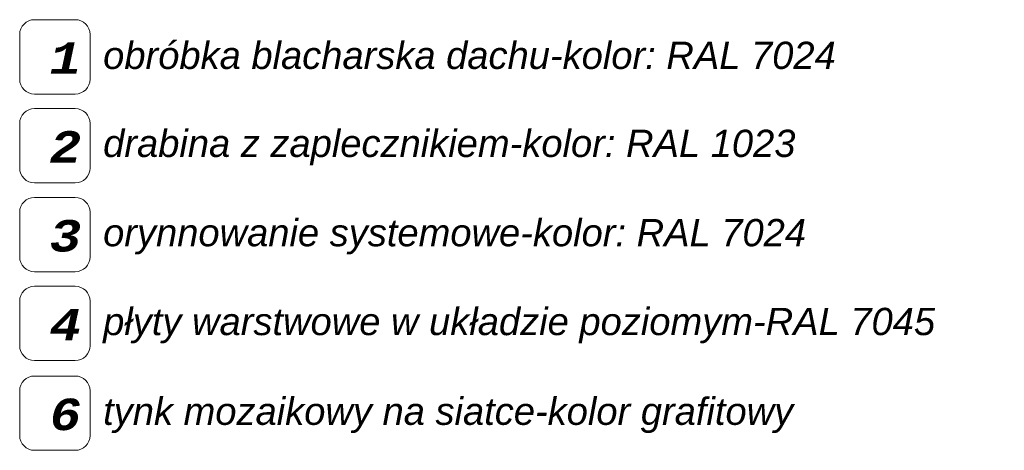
# Model space of a CAD drawing. Header units: millimetres. Extents: x -4167 to 39463, y -12063 to 8090.
# Tile 12 of 12: x 18939 to 23633, y 5193 to 7246. Entities that reach past the tile are written whole.
import ezdxf

# ---------------------------------------------------------------- set-up
doc = ezdxf.new("R2010")
doc.units = ezdxf.units.MM
doc.header["$MEASUREMENT"] = 0
for name, color, linetype, lineweight in [('A_OZN_ODNOSNIKI_Nr_pióra__46', 7, 'Continuous', 15), ('A_OZN_ODNOSNIKI_Nr_pióra__85', 7, 'Continuous', 13), ('A_OZN_OPIS_Nr_pióra__1', 7, 'Continuous', 13)]:
    doc.layers.add(name, color=color, linetype=linetype, lineweight=lineweight)
doc.styles.add('STYL_AUTOMATYCZNY_2', font='txt')
doc.styles.add('STYL_AUTOMATYCZNY_3', font='arial.ttf')

msp = doc.modelspace()

# ---------------------------------------------------------------- texts
at = {"layer": 'A_OZN_OPIS_Nr_pióra__1', "color": 7, "linetype": 'Continuous', "lineweight": 13, "char_height": 130, "attachment_point": 7, "style": 'STYL_AUTOMATYCZNY_3'}
for s, insert in [('\\A1;{\\pql;\\fArial|b0|i1|c238|p0;\\W1.000000;obrób\\fArial|b0|i1|c238|p0;\\W1.000000;k\\fArial|b0|i1|c238|p0;\\W1.000000;a blacharska dachu-kolor: RAL 7024}', (19336.5, 7009.2)), ('\\A1;{\\pql;\\fArial|b0|i1|c238|p0;\\W1.000000;drabina z zaplecznikiem-kolor: RAL\\fArial|b0|i1|c238|p0;\\W1.000000; 1023}', (19336.5, 6552.2)), ('\\A1;{\\pql;\\fArial|b0|i1|c238|p0;\\W1.000000;orynnowanie systemowe-kolor: RAL\\fArial|b0|i1|c238|p0;\\W1.000000; 7024}', (19336.5, 6126.5)), ('\\A1;{\\pql;\\fArial|b0|i1|c238|p0;\\W1.000000;płyty warstwowe w układzie poziomym-RAL \\fArial|b0|i1|c238|p0;\\W1.000000;7045}', (19336.5, 5702.8)), ('\\A1;{\\pql;\\fArial|b0|i1|c238|p0;\\W1.000000;tynk mozaikowy na siatce-kolor grafitowy}', (19336.5, 5274.9))]:
    msp.add_mtext(s, dxfattribs=dict(at, insert=insert))

# ---------------------------------------------------------------- wipeouts: each hides what was drawn before it
at = {"color": 7, "linetype": 'Continuous', "lineweight": 15, "ltscale": 183157.720102}
msp.add_wipeout([(18938.6, 6962.3), (19009.2, 6891.7), (19203.2, 6891.7), (19273.8, 6962.3), (19273.8, 7175.5), (19203.2, 7246.1), (19009.2, 7246.1), (18938.6, 7175.5)], dxfattribs=at).dxf.layer = 'A_OZN_ODNOSNIKI_Nr_pióra__46'
at = {"color": 7, "linetype": 'Continuous', "lineweight": 15, "ltscale": 181870.633802}
msp.add_wipeout([(18938.6, 6538.7), (19009.2, 6468.1), (19203.2, 6468.1), (19273.8, 6538.7), (19273.8, 6751.8), (19203.2, 6822.4), (19009.2, 6822.4), (18938.6, 6751.8)], dxfattribs=at).dxf.layer = 'A_OZN_ODNOSNIKI_Nr_pióra__46'
at = {"color": 7, "linetype": 'Continuous', "lineweight": 15, "ltscale": 180654.875167}
msp.add_wipeout([(18938.6, 6115), (19009.2, 6044.4), (19203.2, 6044.4), (19273.8, 6115), (19273.8, 6328.2), (19203.2, 6398.7), (19009.2, 6398.7), (18938.6, 6328.2)], dxfattribs=at).dxf.layer = 'A_OZN_ODNOSNIKI_Nr_pióra__46'
at = {"color": 7, "linetype": 'Continuous', "lineweight": 15, "ltscale": 179511.8949}
msp.add_wipeout([(18938.6, 5691.3), (19009.2, 5620.7), (19203.2, 5620.7), (19273.8, 5691.3), (19273.8, 5904.5), (19203.2, 5975.1), (19009.2, 5975.1), (18938.6, 5904.5)], dxfattribs=at).dxf.layer = 'A_OZN_ODNOSNIKI_Nr_pióra__46'
at = {"color": 7, "linetype": 'Continuous', "lineweight": 15, "ltscale": 178432.785677}
msp.add_wipeout([(18938.6, 5263.4), (19009.2, 5192.8), (19203.2, 5192.8), (19273.8, 5263.4), (19273.8, 5476.6), (19203.2, 5547.1), (19009.2, 5547.1), (18938.6, 5476.6)], dxfattribs=at).dxf.layer = 'A_OZN_ODNOSNIKI_Nr_pióra__46'

# ---------------------------------------------------------------- next in the draw order: linework, layer by layer
at = {"layer": 'A_OZN_ODNOSNIKI_Nr_pióra__85', "color": 7, "linetype": 'Continuous', "lineweight": 13, "flags": 128}
for points in [[(18938.6, 6962.3, 0.414214), (19009.2, 6891.7), (19203.2, 6891.7, 0.414214), (19273.8, 6962.3), (19273.8, 7175.5, 0.414214), (19203.2, 7246.1), (19009.2, 7246.1, 0.414214), (18938.6, 7175.5), (18938.6, 6962.3)], [(18938.6, 6538.7, 0.414214), (19009.2, 6468.1), (19203.2, 6468.1, 0.414214), (19273.8, 6538.7), (19273.8, 6751.8, 0.414214), (19203.2, 6822.4), (19009.2, 6822.4, 0.414214), (18938.6, 6751.8), (18938.6, 6538.7)], [(18938.6, 6115, 0.414214), (19009.2, 6044.4), (19203.2, 6044.4, 0.414214), (19273.8, 6115), (19273.8, 6328.2, 0.414214), (19203.2, 6398.7), (19009.2, 6398.7, 0.414214), (18938.6, 6328.2), (18938.6, 6115)], [(18938.6, 5691.3, 0.414214), (19009.2, 5620.7), (19203.2, 5620.7, 0.414214), (19273.8, 5691.3), (19273.8, 5904.5, 0.414214), (19203.2, 5975.1), (19009.2, 5975.1, 0.414214), (18938.6, 5904.5), (18938.6, 5691.3)], [(18938.6, 5263.4, 0.414214), (19009.2, 5192.8), (19203.2, 5192.8, 0.414214), (19273.8, 5263.4), (19273.8, 5476.6, 0.414214), (19203.2, 5547.1), (19009.2, 5547.1, 0.414214), (18938.6, 5476.6), (18938.6, 5263.4)]]:
    msp.add_lwpolyline(points, format="xyb", close=True, dxfattribs=at)

# ---------------------------------------------------------------- next in the draw order: texts
at = {"layer": 'A_OZN_ODNOSNIKI_Nr_pióra__46', "color": 7, "linetype": 'Continuous', "lineweight": 15, "char_height": 150, "attachment_point": 4, "style": 'STYL_AUTOMATYCZNY_2'}
for s, insert in [('\\A1;{\\pql;\\fCourier CE|b1|i1|c0|p0;\\W1.000000;1}', (19081.2, 7063.3)), ('\\A1;{\\pql;\\fCourier CE|b1|i1|c0|p0;\\W1.000000;2}', (19081.2, 6639.6)), ('\\A1;{\\pql;\\fCourier CE|b1|i1|c0|p0;\\W1.000000;3}', (19081.2, 6214.7)), ('\\A1;{\\pql;\\fCourier CE|b1|i1|c0|p0;\\W1.000000;4}', (19081.2, 5791.9)), ('\\A1;{\\pql;\\fCourier CE|b1|i1|c0|p0;\\W1.000000;6}', (19081.2, 5363.1))]:
    msp.add_mtext(s, dxfattribs=dict(at, insert=insert))

doc.saveas('drawing.dxf')
